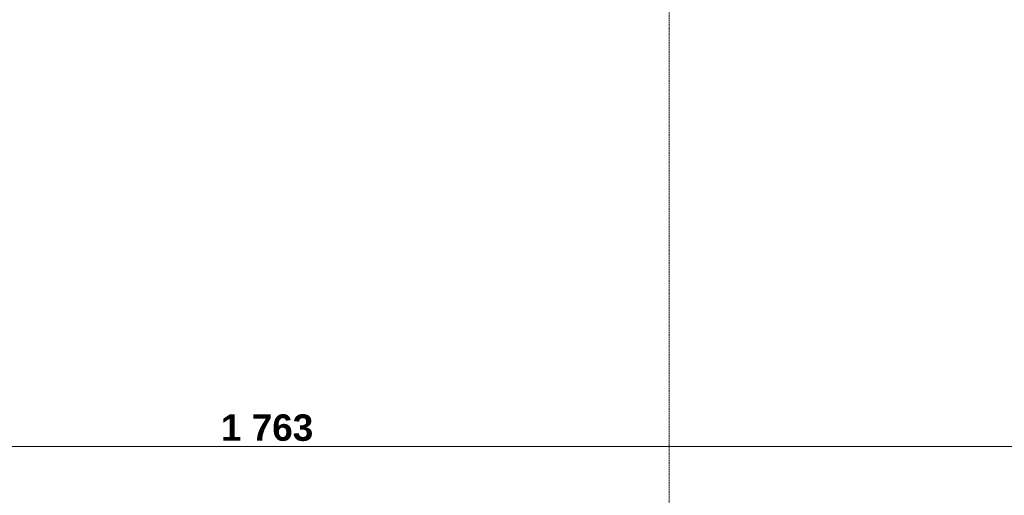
# Model space of a CAD drawing. Extents: x -7314 to 11761, y 144 to 9383.
# Tile 85 of 193: x 3138 to 3883, y 6220 to 6580. Entities that reach past the tile are written whole.
import ezdxf
from ezdxf.xclip import XClip

# ---------------------------------------------------------------- set-up
doc = ezdxf.new("R2010")
doc.units = 0
doc.header["$MEASUREMENT"] = 0
doc.header["$XCLIPFRAME"] = 0
doc.linetypes.add('Krawędzie ukryte', pattern=[68, 48, -20])
for name, color, linetype in [('FORMA - Arch 01 - 410-K Osie', 7, 'Continuous'), ('FORMA - Arch 02 - Strefy', 7, 'Continuous'), ('FORMA - Arch 04 - Wymiary ogólne', 7, 'Continuous')]:
    doc.layers.add(name, color=color, linetype=linetype)
doc.styles.add('STYL_AUTOMATYCZNY_2', font='arial.ttf')
doc.styles.add('STYL_AUTOMATYCZNY_9', font='arial.ttf')

# ---------------------------------------------------------------- blocks, each defined once
blk = doc.blocks.new('Rysunek_1_1', base_point=(4185.3, -5972.4))
at = {"layer": 'FORMA - Arch 01 - 410-K Osie', "color": 7, "linetype": 'Krawędzie ukryte', "lineweight": 13, "ltscale": 0.025}
blk.add_line((3629.04, 5890.7), (3629.04, 8978.35), dxfattribs=at)
at = {"layer": 'FORMA - Arch 04 - Wymiary ogólne', "color": 154, "linetype": 'Continuous', "lineweight": 13, "ltscale": 0.025}
blk.add_line((4190.62, 6257.3), (2427.21, 6257.3), dxfattribs=at)
at = {"layer": 'FORMA - Arch 02 - Strefy', "color": 7, "linetype": 'Continuous', "lineweight": 13, "insert": (3146.01, 6690.91), "char_height": 20, "attachment_point": 1, "style": 'STYL_AUTOMATYCZNY_2'}
blk.add_mtext('\\A1;{\\pql;\\pt0,460;\\fArial|b0|i0|c238|p0;\\W1.000000;A: 452,62\\fArial|b0|i0|c238|p0;\\W1.000000;\\A1{\\H.66x;\\S^  ;}\\fArial|b0|i0|c238|p0;\\W1.000000; m\\fArial|b0|i0|c238|p0;\\W1.000000;\\A1{\\H.66x;\\S2^  ;}}', dxfattribs=at)
at = {"layer": 'FORMA - Arch 04 - Wymiary ogólne', "color": 154, "linetype": 'Continuous', "lineweight": 13, "insert": (3289.85, 6261.3), "char_height": 20, "width": 68.6384, "attachment_point": 7, "style": 'STYL_AUTOMATYCZNY_9'}
blk.add_mtext('\\A1;{\\pql;\\fArial|b1|i0|c238|p0;\\W1.000000;1\xa0763}', dxfattribs=at)

msp = doc.modelspace()

# ---------------------------------------------------------------- block references
at = {"lineweight": 20}
ref = msp.add_blockref('Rysunek_1_1', (4185.29965, -5972.39804), dxfattribs=at)
XClip(ref).set_block_clipping_path([(254.0251470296, 246.5573808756), (9689.7973583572, 9358.9497337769)])

doc.saveas('drawing.dxf')
